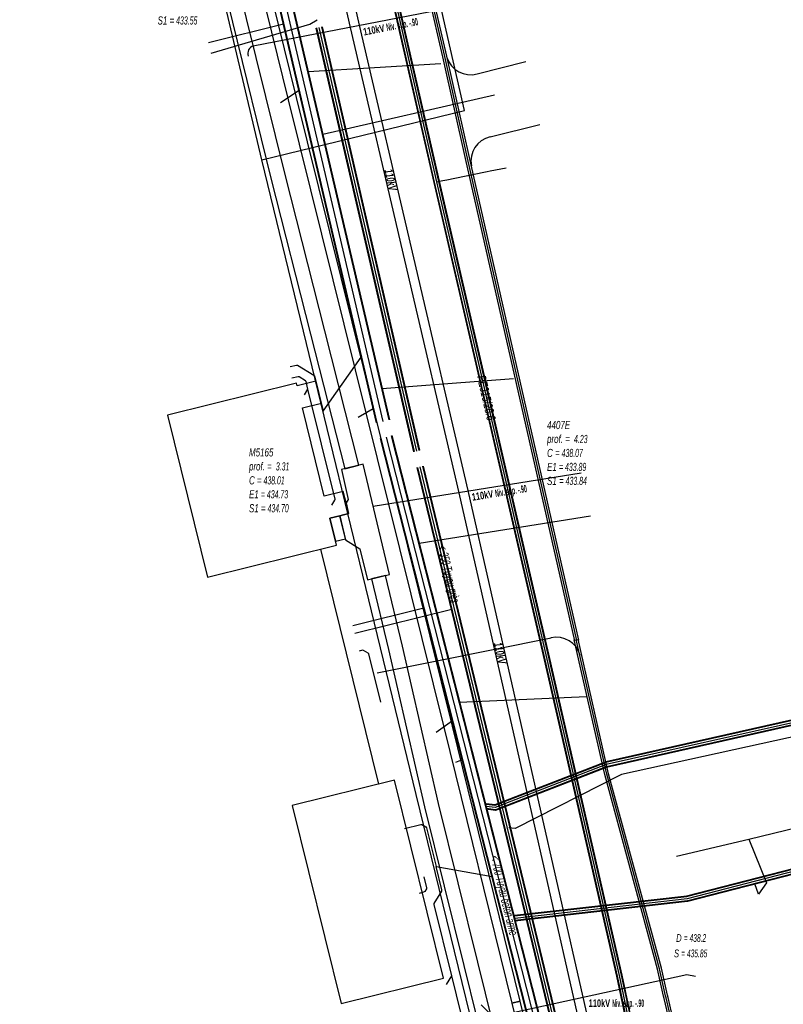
# Model space of a CAD drawing. Header units: metres. Extents: x 2695563 to 2696938, y 1260544 to 1262032.
# Tile 251 of 256: x 2696515 to 2696562, y 1261499 to 1261560. Entities that reach past the tile are written whole.
import ezdxf

# ---------------------------------------------------------------- set-up
doc = ezdxf.new("R2010")
doc.units = ezdxf.units.M
doc.header["$LTSCALE"] = 100
doc.linetypes.add('AUSGEZOGEN', pattern=[0])
for name, color, linetype in [('Eau portable_Cadastre des conduites_Conduite', 171, 'AUSGEZOGEN'), ('Eau potable_Cadastre des conduites_Conduite_Texte', 171, 'AUSGEZOGEN'), ('EU_Cadastre des conduites', 24, 'AUSGEZOGEN'), ('EU_Cadastre des conduites – Texte', 7, 'AUSGEZOGEN'), ('EU_Cadastre des conduites_Regard normalisé – Texte', 24, 'AUSGEZOGEN'), ('EU_Cadastre des conduites_Regard – Ligne de détail', 24, 'AUSGEZOGEN'), ('Réseau électrique_Cadastre des conduite_Bord du tracé', 1, 'AUSGEZOGEN'), ('Réseau électrique_Cadastre des conduite_Tronçon de tracé', 1, 'AUSGEZOGEN'), ('Réseau électrique_Cadastre des conduite_Tronçon de tracé_Texte', 1, 'AUSGEZOGEN'), ('Réseau électrique_Cadastre des conduites_Ouvrage_Surface-Ligne-Point', 1, 'AUSGEZOGEN'), ('Réseau électrique_Point altimétrique_Texte', 7, 'AUSGEZOGEN'), ('TV_Cadastre des conduites_CONDUITE', 92, 'AUSGEZOGEN'), ('Télécommunications_SW_Cadastre des conduites_Bord du tracé', 94, 'AUSGEZOGEN')]:
    doc.layers.add(name, color=color, linetype=linetype)
doc.styles.add('ARIAL', font='arial.ttf')
doc.styles.add('ARIALNARROW', font='ARIALN.TTF')
pattern_1 = [(0, (2703955, 1269100), (4050, 4050), [4050, -4050]), (90, (2703955, 1269100), (-4050, 4050), [4050, -4050])]
pattern_2 = [(0, (2708005, 1273150), (6075, 6075), [6075, -6075]), (90, (2708005, 1273150), (-6075, 6075), [6075, -6075])]

# ---------------------------------------------------------------- blocks, each defined once
blk = doc.blocks.new('COMPLEXOBJECT_1649')
at = {"layer": 'Réseau électrique_Cadastre des conduite_Bord du tracé', "color": 1, "linetype": 'AUSGEZOGEN', "transparency": 33554687}
for points in [[(6600.086, 11510.123), (6593.025, 11502.797), (6585.739, 11495.944), (6578.591, 11488.946), (6571.375, 11482.021), (6564.156, 11475.096), (6557.923, 11469.129)], [(6558.306, 11468.526), (6564.64, 11474.59), (6571.86, 11481.516), (6579.079, 11488.443), (6586.224, 11495.439), (6593.517, 11502.299), (6600.59, 11509.638), (6600.086, 11510.123)], [(6551.756, 11466.761), (6550.029, 11467.011), (6549.996, 11466.308), (6551.836, 11466.042)]]:
    blk.add_lwpolyline(points, dxfattribs=at)
for centre, radius, start, end in [((6552.475, 11474.103), 7.377, 264.40749, 317.60402), ((6552.588, 11473.752), 7.747, 264.43088, 317.57529)]:
    blk.add_arc(centre, radius, start, end, dxfattribs=at)
blk = doc.blocks.new('COMPLEXOBJECT_1651')
at = {"layer": 'Réseau électrique_Cadastre des conduite_Bord du tracé', "color": 1, "linetype": 'AUSGEZOGEN', "transparency": 33554687}
blk.add_line((6549.967, 11469.593), (6549.99, 11470.141), dxfattribs=at)
for points in [[(6549.277, 11480.385), (6544.593, 11499.661), (6544.069, 11499.534), (6548.742, 11480.302)], [(6549.449, 11470.133), (6549.427, 11469.615), (6549.967, 11469.593)]]:
    blk.add_lwpolyline(points, dxfattribs=at)
for centre, radius, start, end in [((6509.052, 11472.433), 40.462, 356.74071, 11.21347), ((6509.367, 11472.46), 40.689, 356.73221, 11.23072)]:
    blk.add_arc(centre, radius, start, end, dxfattribs=at)
blk = doc.blocks.new('COMPLEXOBJECT_1688')
at = {"layer": 'Réseau électrique_Cadastre des conduite_Bord du tracé', "color": 1, "linetype": 'AUSGEZOGEN', "transparency": 33554687}
blk.add_line((6548.51, 11469.66), (6549.427, 11469.615), dxfattribs=at)
blk.add_lwpolyline([(6548.908, 11472.877), (6547.393, 11479.387), (6546.788, 11482.59), (6544.387, 11492.325), (6541.979, 11502.069), (6539.546, 11511.857), (6537.328, 11521.578), (6536.279, 11525.951), (6535.404, 11525.741), (6536.452, 11521.372), (6538.67, 11511.649), (6541.105, 11501.853), (6543.513, 11492.109), (6545.908, 11482.398), (6546.513, 11479.201), (6548.024, 11472.705)], dxfattribs=at)
for centre, radius, start, end in [((6538.632, 11469.57), 10.795, 0.23981, 17.84071), ((6538.979, 11469.7), 9.531, 359.75929, 18.37723)]:
    blk.add_arc(centre, radius, start, end, dxfattribs=at)
blk = doc.blocks.new('COMPLEXOBJECT_1815')
at = {"layer": 'Réseau électrique_Cadastre des conduite_Bord du tracé', "color": 1, "linetype": 'AUSGEZOGEN', "transparency": 33554687}
blk.add_lwpolyline([(6553.149, 11479.417), (6548.474, 11499.899), (6541.379, 11531.192), (6534.675, 11559.934), (6531.66, 11573.185), (6531.075, 11573.052), (6534.09, 11559.799), (6540.794, 11531.058), (6547.889, 11499.766), (6552.557, 11479.315)], dxfattribs=at)
blk = doc.blocks.new('COMPLEXOBJECT_2772')
at = {"layer": 'Télécommunications_SW_Cadastre des conduites_Bord du tracé', "color": 94, "linetype": 'AUSGEZOGEN', "transparency": 33554687}
blk.add_line((6542.732, 11553.032), (6545.806, 11553.801), dxfattribs=at)
blk.add_arc((6543.05, 11551.56), 1.506, 102.19751, 191.80003, dxfattribs=at)
blk = doc.blocks.new('COMPLEXOBJECT_2778')
at = {"layer": 'Télécommunications_SW_Cadastre des conduites_Bord du tracé', "color": 94, "linetype": 'AUSGEZOGEN', "transparency": 33554687}
blk.add_line((6541.933, 11556.931), (6544.939, 11557.68), dxfattribs=at)
blk.add_arc((6541.509, 11558.375), 1.505, 196.71948, 286.35706, dxfattribs=at)

msp = doc.modelspace()

# ---------------------------------------------------------------- hatches: boundary and pattern name
at = {"layer": 'Réseau électrique_Cadastre des conduite_Bord du tracé', "lineweight": 18, "transparency": 33554687}
h = msp.add_hatch(dxfattribs=at)
h.set_pattern_fill('MUSTER', color=1, scale=6075, style=0, pattern_type=2)
h.set_pattern_definition(pattern_2)
h.paths.add_polyline_path([(2696555.687, 1261466.885), (2696555.688, 1261467.288), (2696555.685, 1261467.69), (2696555.679, 1261468.092), (2696555.669, 1261468.495), (2696555.656, 1261468.897), (2696555.64, 1261469.299), (2696555.62, 1261469.701), (2696555.596, 1261470.103), (2696555.57, 1261470.505), (2696555.539, 1261470.906), (2696555.506, 1261471.307), (2696555.469, 1261471.708), (2696555.428, 1261472.108), (2696555.384, 1261472.509), (2696555.337, 1261472.908), (2696555.286, 1261473.308), (2696555.232, 1261473.706), (2696555.175, 1261474.105), (2696555.114, 1261474.503), (2696555.049, 1261474.9), (2696554.982, 1261475.297), (2696554.91, 1261475.693), (2696554.836, 1261476.088), (2696554.758, 1261476.483), (2696554.677, 1261476.878), (2696554.592, 1261477.271), (2696554.504, 1261477.664), (2696554.413, 1261478.056), (2696554.318, 1261478.447), (2696554.22, 1261478.837), (2696554.119, 1261479.227), (2696549.444, 1261499.709), (2696542.349, 1261531.002), (2696535.645, 1261559.744), (2696532.63, 1261572.995), (2696532.045, 1261572.862), (2696535.06, 1261559.609), (2696541.764, 1261530.868), (2696548.859, 1261499.576), (2696553.527, 1261479.125), (2696553.629, 1261478.734), (2696553.727, 1261478.341), (2696553.822, 1261477.948), (2696553.914, 1261477.554), (2696554.002, 1261477.159), (2696554.087, 1261476.764), (2696554.169, 1261476.368), (2696554.247, 1261475.971), (2696554.321, 1261475.574), (2696554.393, 1261475.175), (2696554.46, 1261474.777), (2696554.525, 1261474.377), (2696554.586, 1261473.977), (2696554.643, 1261473.577), (2696554.697, 1261473.176), (2696554.748, 1261472.775), (2696554.795, 1261472.373), (2696554.839, 1261471.971), (2696554.879, 1261471.569), (2696554.916, 1261471.166), (2696554.949, 1261470.763), (2696554.979, 1261470.36), (2696555.005, 1261469.956), (2696555.028, 1261469.552), (2696555.048, 1261469.148), (2696555.063, 1261468.744), (2696555.076, 1261468.34), (2696555.085, 1261467.935), (2696555.09, 1261467.531), (2696555.092, 1261467.126), (2696555.091, 1261466.722), (2696555.11, 1261466.726), (2696555.13, 1261466.731), (2696555.149, 1261466.735), (2696555.169, 1261466.74), (2696555.188, 1261466.745), (2696555.207, 1261466.749), (2696555.227, 1261466.754), (2696555.246, 1261466.759), (2696555.265, 1261466.764), (2696555.285, 1261466.769), (2696555.304, 1261466.774), (2696555.323, 1261466.779), (2696555.343, 1261466.784), (2696555.362, 1261466.789), (2696555.381, 1261466.794), (2696555.4, 1261466.8), (2696555.42, 1261466.805), (2696555.439, 1261466.81), (2696555.458, 1261466.816), (2696555.477, 1261466.821), (2696555.496, 1261466.827), (2696555.515, 1261466.832), (2696555.535, 1261466.838), (2696555.554, 1261466.844), (2696555.573, 1261466.849), (2696555.592, 1261466.855), (2696555.611, 1261466.861), (2696555.63, 1261466.867), (2696555.649, 1261466.873), (2696555.668, 1261466.879)], flags=0)
h = msp.add_hatch(dxfattribs=at)
h.set_pattern_fill('MUSTER', color=1, scale=6075, style=0, pattern_type=2)
h.set_pattern_definition(pattern_2)
h.paths.add_polyline_path([(2696545.563, 1261499.472), (2696541.379, 1261516.44), (2696536.569, 1261535.856), (2696531.752, 1261555.269), (2696527.667, 1261571.904), (2696527.14, 1261571.788), (2696531.227, 1261555.139), (2696536.045, 1261535.726), (2696540.855, 1261516.31), (2696545.039, 1261499.343)], flags=0)
h = msp.add_hatch(dxfattribs=at)
h.set_pattern_fill('MUSTER', color=1, scale=6075, style=0, pattern_type=2)
h.set_pattern_definition(pattern_2)
h.paths.add_polyline_path([(2696525.178, 1261570.609), (2696525.409, 1261569.662), (2696527.795, 1261559.93), (2696530.175, 1261550.295), (2696532.624, 1261540.65), (2696534.726, 1261532.345), (2696535.6, 1261532.562), (2696533.496, 1261540.872), (2696531.049, 1261550.513), (2696528.669, 1261560.146), (2696526.283, 1261569.876), (2696526.056, 1261570.807)], flags=0)
h = msp.add_hatch(dxfattribs=at)
h.set_pattern_fill('MUSTER', color=1, scale=6075, style=0, pattern_type=2)
h.set_pattern_definition(pattern_2)
h.paths.add_polyline_path([(2696534.417, 1261529.449), (2696533.802, 1261529.298), (2696534.155, 1261527.866), (2696534.77, 1261528.018)], flags=0)
h = msp.add_hatch(dxfattribs=at)
h.set_pattern_fill('MUSTER', color=1, scale=6075, style=0, pattern_type=2)
h.set_pattern_definition(pattern_2)
h.paths.add_polyline_path([(2696550.397, 1261469.425), (2696550.396, 1261469.532), (2696550.394, 1261469.639), (2696550.391, 1261469.746), (2696550.387, 1261469.853), (2696550.382, 1261469.96), (2696550.375, 1261470.066), (2696550.368, 1261470.173), (2696550.36, 1261470.28), (2696550.35, 1261470.386), (2696550.34, 1261470.493), (2696550.328, 1261470.599), (2696550.315, 1261470.705), (2696550.302, 1261470.811), (2696550.287, 1261470.917), (2696550.271, 1261471.023), (2696550.254, 1261471.129), (2696550.237, 1261471.234), (2696550.218, 1261471.34), (2696550.198, 1261471.445), (2696550.177, 1261471.55), (2696550.155, 1261471.654), (2696550.132, 1261471.759), (2696550.108, 1261471.863), (2696550.083, 1261471.967), (2696550.056, 1261472.071), (2696550.029, 1261472.174), (2696550.001, 1261472.277), (2696549.972, 1261472.38), (2696549.942, 1261472.483), (2696549.91, 1261472.585), (2696549.878, 1261472.687), (2696548.363, 1261479.197), (2696547.758, 1261482.4), (2696545.357, 1261492.135), (2696542.949, 1261501.879), (2696540.516, 1261511.667), (2696538.298, 1261521.388), (2696537.249, 1261525.761), (2696536.374, 1261525.551), (2696537.422, 1261521.182), (2696539.64, 1261511.459), (2696542.075, 1261501.663), (2696544.483, 1261491.919), (2696546.878, 1261482.208), (2696547.483, 1261479.011), (2696548.994, 1261472.515), (2696549.025, 1261472.42), (2696549.055, 1261472.325), (2696549.084, 1261472.229), (2696549.112, 1261472.133), (2696549.139, 1261472.037), (2696549.165, 1261471.941), (2696549.19, 1261471.844), (2696549.214, 1261471.747), (2696549.237, 1261471.65), (2696549.259, 1261471.552), (2696549.28, 1261471.454), (2696549.3, 1261471.357), (2696549.318, 1261471.258), (2696549.336, 1261471.16), (2696549.353, 1261471.062), (2696549.369, 1261470.963), (2696549.383, 1261470.864), (2696549.397, 1261470.765), (2696549.41, 1261470.666), (2696549.421, 1261470.567), (2696549.432, 1261470.467), (2696549.441, 1261470.368), (2696549.45, 1261470.268), (2696549.457, 1261470.169), (2696549.464, 1261470.069), (2696549.469, 1261469.969), (2696549.473, 1261469.87), (2696549.477, 1261469.77), (2696549.479, 1261469.67), (2696549.48, 1261469.57), (2696549.48, 1261469.47)], flags=0)
h = msp.add_hatch(dxfattribs=at)
h.set_pattern_fill('MUSTER', color=1, scale=6075, style=0, pattern_type=2)
h.set_pattern_definition(pattern_2)
h.paths.add_polyline_path([(2696550.937, 1261469.403), (2696550.96, 1261469.951), (2696550.978, 1261470.283), (2696550.992, 1261470.614), (2696551.005, 1261470.946), (2696551.014, 1261471.278), (2696551.021, 1261471.61), (2696551.025, 1261471.943), (2696551.026, 1261472.275), (2696551.025, 1261472.607), (2696551.021, 1261472.939), (2696551.014, 1261473.271), (2696551.004, 1261473.603), (2696550.992, 1261473.935), (2696550.977, 1261474.267), (2696550.96, 1261474.598), (2696550.939, 1261474.93), (2696550.916, 1261475.261), (2696550.89, 1261475.592), (2696550.862, 1261475.923), (2696550.831, 1261476.254), (2696550.797, 1261476.584), (2696550.76, 1261476.914), (2696550.721, 1261477.244), (2696550.679, 1261477.574), (2696550.634, 1261477.903), (2696550.587, 1261478.232), (2696550.537, 1261478.56), (2696550.484, 1261478.888), (2696550.429, 1261479.215), (2696550.371, 1261479.542), (2696550.31, 1261479.869), (2696550.247, 1261480.195), (2696545.563, 1261499.471), (2696545.039, 1261499.344), (2696549.712, 1261480.112), (2696549.775, 1261479.788), (2696549.835, 1261479.464), (2696549.892, 1261479.14), (2696549.947, 1261478.814), (2696550, 1261478.489), (2696550.049, 1261478.163), (2696550.096, 1261477.837), (2696550.14, 1261477.51), (2696550.182, 1261477.183), (2696550.221, 1261476.855), (2696550.257, 1261476.528), (2696550.291, 1261476.2), (2696550.321, 1261475.871), (2696550.35, 1261475.543), (2696550.375, 1261475.214), (2696550.398, 1261474.885), (2696550.418, 1261474.556), (2696550.436, 1261474.227), (2696550.451, 1261473.898), (2696550.463, 1261473.568), (2696550.472, 1261473.239), (2696550.479, 1261472.909), (2696550.483, 1261472.579), (2696550.484, 1261472.25), (2696550.483, 1261471.92), (2696550.479, 1261471.59), (2696550.473, 1261471.261), (2696550.463, 1261470.931), (2696550.451, 1261470.602), (2696550.436, 1261470.272), (2696550.419, 1261469.943), (2696550.397, 1261469.425)], flags=0)
at = {"layer": 'Réseau électrique_Cadastre des conduites_Ouvrage_Surface-Ligne-Point', "lineweight": 18, "transparency": 33554687}
h = msp.add_hatch(dxfattribs=at)
h.set_pattern_fill('MUSTER', color=1, scale=4050, style=0, pattern_type=2)
h.set_pattern_definition(pattern_1)
h.paths.add_polyline_path([(2696523.787, 1261535.66), (2696526.254, 1261525.66), (2696534.215, 1261527.624), (2696533.802, 1261529.298), (2696534.417, 1261529.449), (2696534.967, 1261529.585), (2696534.806, 1261530.24), (2696534.632, 1261530.944), (2696533.467, 1261530.657), (2696532.123, 1261536.106), (2696533.288, 1261536.394), (2696532.953, 1261537.753), (2696531.787, 1261537.466), (2696531.748, 1261537.624)], flags=0)
h = msp.add_hatch(dxfattribs=at)
h.set_pattern_fill('MUSTER', color=1, scale=4050, style=0, pattern_type=2)
h.set_pattern_definition(pattern_1)
h.paths.add_polyline_path([(2696534.525, 1261532.295), (2696534.929, 1261530.445), (2696534.806, 1261530.24), (2696534.967, 1261529.585), (2696534.417, 1261529.449), (2696534.784, 1261527.96), (2696535.666, 1261527.392), (2696536.138, 1261525.494), (2696537.484, 1261525.817), (2696535.858, 1261532.625)], flags=0)
h = msp.add_hatch(dxfattribs=at)
h.set_pattern_fill('MUSTER', color=1, scale=4050, style=0, pattern_type=2)
h.set_pattern_definition(pattern_1)
h.paths.add_polyline_path([(2696534.502, 1261499.322), (2696540.813, 1261500.878), (2696537.799, 1261513.113), (2696531.484, 1261511.555)], flags=0)

# ---------------------------------------------------------------- linework, layer by layer
at = {"layer": 'Eau portable_Cadastre des conduites_Conduite', "linetype": 'AUSGEZOGEN', "transparency": 33554687}
for p, q in [((2696531.005, 1261590.558), (2696540.219, 1261550.03)), ((2696531.023, 1261590.562), (2696540.237, 1261550.034)), ((2696531.041, 1261590.567), (2696540.255, 1261550.039)), ((2696531.297, 1261590.625), (2696540.511, 1261550.097)), ((2696531.315, 1261590.63), (2696540.529, 1261550.102)), ((2696531.333, 1261590.634), (2696540.547, 1261550.106)), ((2696540.511, 1261550.097), (2696547.332, 1261520.613)), ((2696540.529, 1261550.102), (2696547.35, 1261520.618)), ((2696540.547, 1261550.106), (2696547.368, 1261520.622)), ((2696540.219, 1261550.03), (2696547.04, 1261520.546)), ((2696540.237, 1261550.034), (2696547.058, 1261520.55)), ((2696540.255, 1261550.039), (2696547.076, 1261520.555)), ((2696547.04, 1261520.546), (2696551.503, 1261501.008)), ((2696547.058, 1261520.55), (2696551.521, 1261501.012)), ((2696547.076, 1261520.555), (2696551.54, 1261501.016)), ((2696547.332, 1261520.613), (2696551.796, 1261501.072)), ((2696547.35, 1261520.618), (2696551.815, 1261501.076)), ((2696547.368, 1261520.622), (2696551.833, 1261501.08)), ((2696551.503, 1261501.008), (2696552.018, 1261498.563)), ((2696551.521, 1261501.012), (2696552.036, 1261498.567)), ((2696551.54, 1261501.016), (2696552.055, 1261498.571)), ((2696551.796, 1261501.072), (2696552.311, 1261498.625)), ((2696551.815, 1261501.076), (2696552.33, 1261498.629)), ((2696551.833, 1261501.08), (2696552.348, 1261498.633))]:
    msp.add_line(p, q, dxfattribs=at)
at = {"layer": 'Eau portable_Cadastre des conduites_Conduite', "color": 255, "linetype": 'AUSGEZOGEN', "transparency": 33554687}
for p, q in [((2696531.169, 1261590.596), (2696540.383, 1261550.068)), ((2696540.383, 1261550.068), (2696547.204, 1261520.584)), ((2696547.204, 1261520.584), (2696551.668, 1261501.044)), ((2696551.668, 1261501.044), (2696552.183, 1261498.598))]:
    msp.add_line(p, q, dxfattribs=at)
at = {"layer": 'Eau portable_Cadastre des conduites_Conduite', "color": 7, "linetype": 'AUSGEZOGEN', "transparency": 33554687}
msp.add_lwpolyline([(2696540.383, 1261550.068), (2696540.775, 1261550.147), (2696541.02, 1261550.197), (2696543.316, 1261550.661), (2696543.516, 1261550.701), (2696543.712, 1261550.741), (2696544.679, 1261550.936)], dxfattribs=at)
at = {"layer": 'EU_Cadastre des conduites', "linetype": 'AUSGEZOGEN', "transparency": 33554687}
for p, q in [((2696536.681, 1261535.178), (2696524.644, 1261586.791)), ((2696536.701, 1261535.183), (2696524.664, 1261586.796)), ((2696536.722, 1261535.188), (2696524.685, 1261586.801)), ((2696537.46, 1261535.36), (2696525.423, 1261586.973)), ((2696537.481, 1261535.365), (2696525.444, 1261586.978)), ((2696537.501, 1261535.37), (2696525.464, 1261586.983)), ((2696538.981, 1261533.399), (2696532.963, 1261559.56)), ((2696539.003, 1261533.404), (2696532.985, 1261559.565)), ((2696539.026, 1261533.409), (2696533.008, 1261559.57)), ((2696539.322, 1261533.477), (2696533.304, 1261559.638)), ((2696539.345, 1261533.482), (2696533.327, 1261559.643)), ((2696539.367, 1261533.487), (2696533.349, 1261559.648)), ((2696550.986, 1261481.78), (2696537.621, 1261534.383)), ((2696551.005, 1261481.785), (2696537.64, 1261534.388)), ((2696551.024, 1261481.79), (2696537.659, 1261534.393)), ((2696550.307, 1261481.608), (2696536.943, 1261534.211)), ((2696550.326, 1261481.613), (2696536.962, 1261534.216)), ((2696550.345, 1261481.618), (2696536.981, 1261534.221)), ((2696552.978, 1261476.864), (2696539.54, 1261532.504)), ((2696553, 1261476.869), (2696539.562, 1261532.509)), ((2696553.023, 1261476.875), (2696539.585, 1261532.515)), ((2696552.637, 1261476.781), (2696539.199, 1261532.421)), ((2696552.66, 1261476.787), (2696539.222, 1261532.427)), ((2696552.682, 1261476.792), (2696539.244, 1261532.432)), ((2696588.337, 1261522.699), (2696550.84, 1261514.244)), ((2696588.352, 1261522.682), (2696550.842, 1261514.224)), ((2696588.368, 1261522.665), (2696550.845, 1261514.204)), ((2696588.568, 1261522.443), (2696550.873, 1261513.944)), ((2696588.584, 1261522.426), (2696550.876, 1261513.924)), ((2696588.599, 1261522.409), (2696550.878, 1261513.904)), ((2696550.79, 1261514.232), (2696543.992, 1261511.596)), ((2696550.84, 1261514.244), (2696550.851, 1261514.244)), ((2696550.842, 1261514.224), (2696550.851, 1261514.224)), ((2696550.797, 1261514.214), (2696543.995, 1261511.576)), ((2696550.804, 1261514.195), (2696543.997, 1261511.555)), ((2696550.898, 1261513.953), (2696544.03, 1261511.289)), ((2696550.905, 1261513.934), (2696544.033, 1261511.269)), ((2696550.912, 1261513.916), (2696544.035, 1261511.248)), ((2696550.845, 1261514.204), (2696550.851, 1261514.204)), ((2696550.873, 1261513.944), (2696550.851, 1261513.944)), ((2696550.876, 1261513.924), (2696550.851, 1261513.924)), ((2696550.878, 1261513.904), (2696550.851, 1261513.904)), ((2696583.641, 1261513.12), (2696555.817, 1261505.953)), ((2696583.646, 1261513.101), (2696555.822, 1261505.934)), ((2696583.651, 1261513.082), (2696555.827, 1261505.915)), ((2696583.715, 1261512.83), (2696555.891, 1261505.663)), ((2696583.72, 1261512.811), (2696555.896, 1261505.644)), ((2696583.725, 1261512.792), (2696555.901, 1261505.625)), ((2696544.035, 1261511.248), (2696543.443, 1261511.322)), ((2696544.033, 1261511.269), (2696543.445, 1261511.342)), ((2696544.03, 1261511.289), (2696543.448, 1261511.362)), ((2696543.997, 1261511.555), (2696543.48, 1261511.62)), ((2696543.995, 1261511.576), (2696543.483, 1261511.64)), ((2696543.992, 1261511.596), (2696543.485, 1261511.659)), ((2696555.84, 1261505.958), (2696545.195, 1261504.748)), ((2696555.842, 1261505.938), (2696545.197, 1261504.728)), ((2696555.844, 1261505.918), (2696545.199, 1261504.708)), ((2696555.874, 1261505.66), (2696545.229, 1261504.45)), ((2696555.876, 1261505.64), (2696545.231, 1261504.43)), ((2696555.878, 1261505.62), (2696545.233, 1261504.41))]:
    msp.add_line(p, q, dxfattribs=at)
at = {"layer": 'EU_Cadastre des conduites', "color": 255, "transparency": 33554687}
for p, q in [((2696537.091, 1261535.274), (2696525.054, 1261586.887)), ((2696539.174, 1261533.443), (2696533.156, 1261559.604)), ((2696550.666, 1261481.699), (2696537.301, 1261534.302)), ((2696552.83, 1261476.828), (2696539.392, 1261532.468)), ((2696588.468, 1261522.554), (2696550.859, 1261514.074)), ((2696550.851, 1261514.074), (2696544.014, 1261511.422)), ((2696550.859, 1261514.074), (2696550.851, 1261514.074)), ((2696583.683, 1261512.956), (2696555.859, 1261505.789)), ((2696544.014, 1261511.422), (2696543.464, 1261511.491)), ((2696555.859, 1261505.789), (2696545.214, 1261504.579))]:
    msp.add_line(p, q, dxfattribs=at)
at = {"layer": 'EU_Cadastre des conduites', "color": 24, "linetype": 'AUSGEZOGEN', "transparency": 33554687}
for p, q in [((2696526.326, 1261558.682), (2696530.953, 1261559.825)), ((2696540.667, 1261557.361), (2696532.466, 1261556.86)), ((2696530.764, 1261554.971), (2696531.917, 1261555.731)), ((2696543.96, 1261555.41), (2696533.369, 1261552.994)), ((2696533.397, 1261535.911), (2696535.734, 1261539.242)), ((2696545.135, 1261537.91), (2696537.037, 1261537.275)), ((2696532.252, 1261536.919), (2696532.456, 1261537.258)), ((2696535.546, 1261535.527), (2696536.49, 1261536.075)), ((2696549.887, 1261529.425), (2696539.312, 1261527.729)), ((2696535.227, 1261522.676), (2696539.618, 1261523.762)), ((2696535.347, 1261522.191), (2696541.336, 1261523.672)), ((2696549.651, 1261518.254), (2696541.807, 1261517.91)), ((2696540.364, 1261516.071), (2696541.384, 1261516.81)), ((2696541.593, 1261514.22), (2696542, 1261514.384)), ((2696540.361, 1261507.793), (2696543.828, 1261507.16)), ((2696560.27, 1261506.084), (2696560.041, 1261506.722)), ((2696541.011, 1261500.5), (2696541.332, 1261501.033))]:
    msp.add_line(p, q, dxfattribs=at)
for points in [[(2696526.492, 1261558.013), (2696532.581, 1261559.811), (2696533.027, 1261560.08)], [(2696590.234, 1261546.496), (2696593.246, 1261533.4), (2696589.461, 1261521.731), (2696551.816, 1261513.461)], [(2696531.368, 1261538.656), (2696531.754, 1261538.751), (2696531.818, 1261538.742), (2696532.827, 1261538.133), (2696532.865, 1261538.081), (2696533.397, 1261535.911)], [(2696533.939, 1261530.094), (2696534.125, 1261530.403), (2696534.135, 1261530.467), (2696532.456, 1261537.258), (2696532.339, 1261537.732), (2696532.301, 1261537.784), (2696531.911, 1261538.02), (2696531.847, 1261538.029), (2696531.456, 1261537.932)], [(2696536.946, 1261517.93), (2696536.209, 1261520.911), (2696536.171, 1261520.963), (2696535.895, 1261521.129), (2696535.831, 1261521.139), (2696535.62, 1261521.087)], [(2696551.816, 1261513.461), (2696545.241, 1261510.127), (2696544.856, 1261510.179)], [(2696538.416, 1261510.14), (2696539.415, 1261510.387), (2696539.479, 1261510.377), (2696539.734, 1261510.224), (2696539.773, 1261510.171), (2696540.361, 1261507.793)], [(2696559.655, 1261509.477), (2696560.761, 1261506.776), (2696560.27, 1261506.084)], [(2696542.243, 1261494.667), (2696542.447, 1261494.718), (2696542.5, 1261494.756), (2696542.754, 1261495.177), (2696542.764, 1261495.241), (2696541.332, 1261501.033), (2696540.244, 1261505.432), (2696540.255, 1261505.505), (2696540.711, 1261506.259), (2696540.722, 1261506.333), (2696540.361, 1261507.793)], [(2696539.615, 1261507.154), (2696539.778, 1261506.473), (2696539.769, 1261506.409), (2696539.663, 1261506.235), (2696539.59, 1261506.191), (2696539.318, 1261506.124)]]:
    msp.add_lwpolyline(points, dxfattribs=at)
at = {"layer": 'EU_Cadastre des conduites_Regard – Ligne de détail', "color": 24, "linetype": 'AUSGEZOGEN', "transparency": 33554687}
msp.add_lwpolyline([(2696555.193, 1261508.415), (2696559.669, 1261509.475), (2696563.477, 1261510.399)], dxfattribs=at)
at = {"layer": 'Réseau électrique_Cadastre des conduite_Bord du tracé', "color": 1, "linetype": 'AUSGEZOGEN', "transparency": 33554687}
for points in [[(2696545.563, 1261499.472), (2696541.379, 1261516.44), (2696536.569, 1261535.856), (2696531.752, 1261555.269), (2696527.667, 1261571.904), (2696527.14, 1261571.788), (2696531.227, 1261555.139), (2696536.045, 1261535.726), (2696540.855, 1261516.31), (2696545.039, 1261499.343), (2696545.563, 1261499.472)], [(2696525.178, 1261570.609), (2696525.409, 1261569.662), (2696527.795, 1261559.93), (2696530.175, 1261550.295), (2696532.624, 1261540.65), (2696534.726, 1261532.345), (2696535.6, 1261532.562), (2696533.496, 1261540.872), (2696531.049, 1261550.513), (2696528.669, 1261560.146), (2696526.283, 1261569.876), (2696526.056, 1261570.807), (2696525.178, 1261570.609)], [(2696534.417, 1261529.449), (2696533.802, 1261529.298), (2696534.155, 1261527.866), (2696534.77, 1261528.018), (2696534.417, 1261529.449)]]:
    msp.add_lwpolyline(points, close=True, dxfattribs=at)
at = {"layer": 'Réseau électrique_Cadastre des conduite_Tronçon de tracé', "color": 1, "linetype": 'AUSGEZOGEN', "transparency": 33554687}
for p, q in [((2696529.082, 1261558.463), (2696541.3, 1261560.828)), ((2696536.478, 1261530.03), (2696549.315, 1261532.095)), ((2696536.829, 1261512.873), (2696533.254, 1261527.386))]:
    msp.add_line(p, q, dxfattribs=at)
msp.add_lwpolyline([(2696543.139, 1261499.232), (2696543.887, 1261498.489), (2696555.836, 1261501.119), (2696556.376, 1261501.006)], dxfattribs=at)
msp.add_arc((2696529.224, 1261558.006), 0.479, 107.28659, 200.61299, dxfattribs=at)
at = {"layer": 'Réseau électrique_Cadastre des conduites_Ouvrage_Surface-Ligne-Point', "color": 1, "linetype": 'AUSGEZOGEN', "transparency": 33554687}
for points in [[(2696523.787, 1261535.66), (2696526.254, 1261525.66), (2696534.215, 1261527.624), (2696533.802, 1261529.298), (2696534.417, 1261529.449), (2696534.967, 1261529.585), (2696534.806, 1261530.24), (2696534.632, 1261530.944), (2696533.467, 1261530.657), (2696532.123, 1261536.106), (2696533.288, 1261536.394), (2696532.953, 1261537.753), (2696531.787, 1261537.466), (2696531.748, 1261537.624), (2696523.787, 1261535.66)], [(2696534.525, 1261532.295), (2696534.929, 1261530.445), (2696534.806, 1261530.24), (2696534.967, 1261529.585), (2696534.417, 1261529.449), (2696534.784, 1261527.96), (2696535.666, 1261527.392), (2696536.138, 1261525.494), (2696537.484, 1261525.817), (2696535.858, 1261532.625), (2696534.525, 1261532.295)], [(2696534.502, 1261499.322), (2696540.813, 1261500.878), (2696537.799, 1261513.113), (2696531.484, 1261511.555), (2696534.502, 1261499.322)]]:
    msp.add_lwpolyline(points, close=True, dxfattribs=at)
at = {"layer": 'TV_Cadastre des conduites_CONDUITE', "color": 92, "linetype": 'AUSGEZOGEN', "transparency": 33554687}
msp.add_line((2696529.607, 1261551.423), (2696542.126, 1261554.475), dxfattribs=at)
for points in [[(2696529.607, 1261551.423), (2696516.622, 1261606.351), (2696514.669, 1261613.591), (2696529.607, 1261618.532)], [(2696542.126, 1261554.475), (2696538.729, 1261569.384), (2696540.402, 1261569.671)], [(2696548.394, 1261469.901), (2696547.189, 1261479.258), (2696539.145, 1261512.238), (2696529.607, 1261551.423)]]:
    msp.add_lwpolyline(points, dxfattribs=at)
at = {"layer": 'Télécommunications_SW_Cadastre des conduites_Bord du tracé', "linetype": 'AUSGEZOGEN', "transparency": 33554687}
for p, q in [((2696536.458, 1261576.687), (2696540.754, 1261557.778)), ((2696536.702, 1261576.741), (2696540.998, 1261557.834)), ((2696540.754, 1261557.778), (2696542.161, 1261551.509)), ((2696540.998, 1261557.834), (2696542.405, 1261551.563)), ((2696542.161, 1261551.509), (2696548.906, 1261521.711)), ((2696542.405, 1261551.563), (2696549.15, 1261521.767)), ((2696550.772, 1261513.455), (2696548.892, 1261521.773)), ((2696551.014, 1261513.515), (2696549.136, 1261521.829)), ((2696554.023, 1261501.435), (2696550.772, 1261513.455)), ((2696554.265, 1261501.495), (2696551.014, 1261513.515)), ((2696554.652, 1261499.83), (2696554.265, 1261501.495)), ((2696554.408, 1261499.774), (2696554.023, 1261501.435)), ((2696554.439, 1261499.64), (2696554.408, 1261499.774)), ((2696558.526, 1261482.01), (2696554.439, 1261499.64)), ((2696554.683, 1261499.696), (2696554.652, 1261499.83)), ((2696558.77, 1261482.066), (2696554.683, 1261499.696))]:
    msp.add_line(p, q, dxfattribs=at)
at = {"layer": 'Télécommunications_SW_Cadastre des conduites_Bord du tracé', "color": 255, "transparency": 33554687}
for p, q in [((2696536.58, 1261576.714), (2696540.876, 1261557.806)), ((2696540.876, 1261557.806), (2696542.283, 1261551.536)), ((2696542.283, 1261551.536), (2696549.028, 1261521.739)), ((2696550.893, 1261513.485), (2696549.014, 1261521.801)), ((2696554.144, 1261501.465), (2696550.893, 1261513.485)), ((2696554.53, 1261499.802), (2696554.144, 1261501.465)), ((2696554.561, 1261499.668), (2696554.53, 1261499.802)), ((2696558.648, 1261482.038), (2696554.561, 1261499.668))]:
    msp.add_line(p, q, dxfattribs=at)
at = {"layer": 'Télécommunications_SW_Cadastre des conduites_Bord du tracé', "color": 94, "linetype": 'AUSGEZOGEN', "transparency": 33554687}
msp.add_line((2696536.738, 1261519.736), (2696547.465, 1261521.906), dxfattribs=at)
msp.add_arc((2696547.802, 1261520.44), 1.504, 14.02894, 103.77496, dxfattribs=at)

# ---------------------------------------------------------------- block references
at = {"layer": 'Réseau électrique_Cadastre des conduite_Bord du tracé', "color": 1, "linetype": 'AUSGEZOGEN', "lineweight": -3, "transparency": 33554687}
for name in ['COMPLEXOBJECT_1815', 'COMPLEXOBJECT_1688', 'COMPLEXOBJECT_1649', 'COMPLEXOBJECT_1651']:
    msp.add_blockref(name, (2690000.97, 1249999.81), dxfattribs=at)
at = {"layer": 'Télécommunications_SW_Cadastre des conduites_Bord du tracé', "color": 94, "linetype": 'AUSGEZOGEN', "lineweight": -3, "transparency": 33554687}
for name in ['COMPLEXOBJECT_2778', 'COMPLEXOBJECT_2772']:
    msp.add_blockref(name, (2690000.97, 1249999.81), dxfattribs=at)

# ---------------------------------------------------------------- texts
at = {"layer": 'Eau potable_Cadastre des conduites_Conduite_Texte', "color": 7, "transparency": 33554687, "insert": (2696543.464, 1261536.729), "char_height": 0.55426, "width": 3.03783, "attachment_point": 5, "rotation": 283.0257, "style": 'ARIAL'}
msp.add_mtext('\\A1;{\\fArial|i1|b0;\\H0.554263;\\W0.700000;\\C7;PE315/28.6}\\P', dxfattribs=at)
at = {"layer": 'EU_Cadastre des conduites – Texte', "color": 24, "transparency": 33554687, "char_height": 0.55705, "width": 6, "attachment_point": 5, "style": 'ARIAL'}
for s, insert, rotation in [('\\A1;{\\fArial|b0|i1|c0|p34;\\W0.7;< \\W0.49;350 Tuyau grès}', (2696541.065, 1261525.84), 283.5414), ('\\A1;{\\fArial|b0|i1|c0|p34;\\W0.7;< \\W0.49;700 Tuyau béton armé}', (2696544.494, 1261505.986), 283.833)]:
    msp.add_mtext(s, dxfattribs=dict(at, insert=insert, rotation=rotation))
at = {"layer": 'EU_Cadastre des conduites_Regard normalisé – Texte', "color": 24, "transparency": 33554687, "char_height": 0.50641, "attachment_point": 1, "line_spacing_factor": 1.024096, "style": 'ARIAL'}
for s, insert, width in [('\\A1;{\\fArial|b0|i1|c0|p34;\\W0.69709;4407D}\\P{\\fArial|b0|i1|c0|p34;\\H0.99721x;\\W0.69709;prof. = \\W0.48796; 4.42}\\P{\\fArial|b0|i1|c0|p34;\\H0.99721x;\\W0.69709;C =\\W0.48796; 437.97}\\P{\\fArial|b0|i1|c0|p34;\\H0.99721x;\\W0.69709;E1 \\W0.48796;= 433.55}\\P{\\fArial|b0|i1|c0|p34;\\H0.99721x;\\W0.69709;S1 =\\W0.48796; 433.55}', (2696523.177, 1261563.738), 2.84865), ('\\A1;{\\fArial|b0|i1|c0|p34;\\W0.69709;4407E}\\P{\\fArial|b0|i1|c0|p34;\\H0.99721x;\\W0.69709;prof. = \\W0.48796; 4.23}\\P{\\fArial|b0|i1|c0|p34;\\H0.99721x;\\W0.69709;C =\\W0.48796; 438.07}\\P{\\fArial|b0|i1|c0|p34;\\H0.99721x;\\W0.69709;E1 \\W0.48796;= 433.89}\\P{\\fArial|b0|i1|c0|p34;\\H0.99721x;\\W0.69709;S1 =\\W0.48796; 433.84}', (2696547.212, 1261535.302), 2.84839), ('\\A1;{\\fArial|b0|i1|c0|p34;\\W0.6945;M5165}\\P{\\fArial|b0|i1|c0|p34;\\H0.99721x;\\W0.6945;prof. = \\W0.48615; 3.31}\\P{\\fArial|b0|i1|c0|p34;\\H0.99721x;\\W0.6945;C =\\W0.48615; 438.01}\\P{\\fArial|b0|i1|c0|p34;\\H0.99721x;\\W0.6945;E1 \\W0.48615;= 434.73}\\P{\\fArial|b0|i1|c0|p34;\\H0.99721x;\\W0.6945;S1 =\\W0.48615; 434.70}', (2696528.82, 1261533.612), 2.8347)]:
    msp.add_mtext(s, dxfattribs=dict(at, insert=insert, width=width))
at = {"layer": 'EU_Cadastre des conduites_Regard normalisé – Texte', "color": 24, "transparency": 33554687, "char_height": 0.48109, "attachment_point": 7, "style": 'ARIAL'}
for s, insert, width in [('\\A1;{\\fArial|i1|b0;\\H0.481092;\\W0.700000;\\C24;D \\W0.490000;= 438.2}\\P', (2696555.179, 1261503.119), 2.22855), ('\\A1;{\\fArial|i1|b0;\\H0.481092;\\W0.700000;\\C24;S \\W0.490000;= 435.85}\\P', (2696555.044, 1261502.169), 2.46428)]:
    msp.add_mtext(s, dxfattribs=dict(at, insert=insert, width=width))
at = {"layer": 'Réseau électrique_Cadastre des conduite_Tronçon de tracé_Texte', "color": 1, "transparency": 33554687, "char_height": 0.5075, "width": 1.34542, "attachment_point": 5, "style": 'ARIALNARROW'}
for insert, rotation in [((2696537.56, 1261550.19), 283.1301), ((2696544.313, 1261520.96), 282.7746)]:
    msp.add_mtext('\\A1;{\\fArial Narrow|i1|b1;\\H0.507500;\\W0.700000;\\C1;110kV}\\P', dxfattribs=dict(at, insert=insert, rotation=rotation))
at = {"layer": 'Réseau électrique_Point altimétrique_Texte', "color": 1, "transparency": 33554687, "char_height": 0.45675, "width": 6, "attachment_point": 4, "style": 'ARIALNARROW'}
for insert, rotation in [((2696535.888, 1261559.257), 10.9548), ((2696542.586, 1261530.528), 9.0792)]:
    msp.add_mtext('\\A1;{\\fArial Narrow|b1|i0|c0|p34;\\H1x;\\W0.7;110kV \\W0.49;Niv. sup. -.90}', dxfattribs=dict(at, insert=insert, rotation=rotation))
at = {"layer": 'Réseau électrique_Point altimétrique_Texte', "color": 1, "transparency": 33554687, "insert": (2696549.781, 1261499.274), "char_height": 0.45675, "width": 6, "attachment_point": 4, "style": 'ARIALNARROW'}
msp.add_mtext('\\A1;{\\fArial Narrow|b1|i0|c0|p34;\\H1x;\\W0.7;110kV \\W0.49;Niv. sup. -.90}', dxfattribs=at)

doc.saveas('drawing.dxf')
